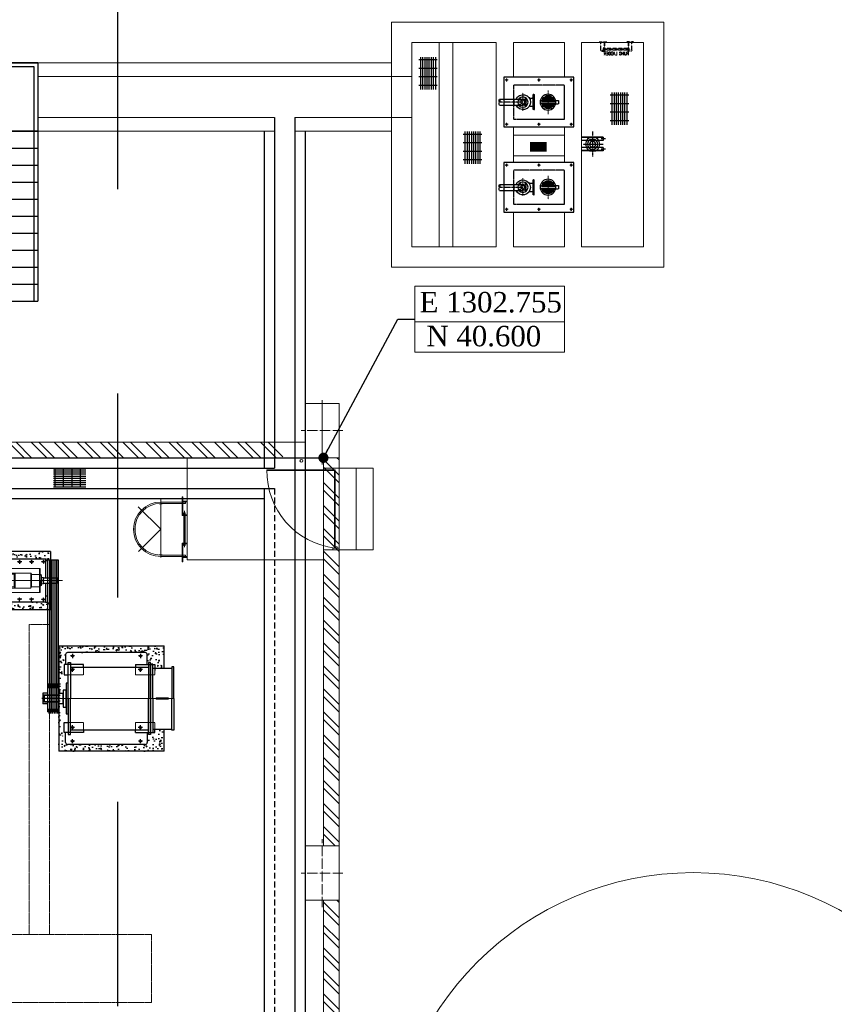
# Model space of a CAD drawing. Header units: inches. Extents: x -4968858 to -265257, y -220693 to 1871410.
# Tile 66 of 256: x -2007880 to -1995911, y 977416 to 991879. Entities that reach past the tile are written whole.
import ezdxf
from ezdxf.enums import TextEntityAlignment as Align

# ---------------------------------------------------------------- set-up
doc = ezdxf.new("R2010")
doc.units = ezdxf.units.IN
doc.header["$MEASUREMENT"] = 0
doc.header["$PDSIZE"] = 0.25
for name, pattern in [('CENTER', [2, 1.25, -0.25, 0.25, -0.25]), ('CENTER2', [1.125, 0.75, -0.125, 0.125, -0.125]), ('CL-1', [1.25, 1, -0.125, 0, -0.125]), ('CONTINOUS', [0]), ('DASHED', [0.75, 0.5, -0.25]), ('DASHED2', [0.375, 0.25, -0.125]), ('HIDDEN', [0.375, 0.25, -0.125]), ('PHANTOM', [2.5, 1.25, -0.25, 0.25, -0.25, 0.25, -0.25])]:
    doc.linetypes.add(name, pattern=pattern)
for name, color, linetype, lineweight in [('01_Dimension', 12, 'Continuous', 13), ('01_WALL', 54, 'Continuous', 15), ('13.CIVIL', 54, 'Continuous', 15), ('1_Leader', 1, 'Continuous', 13), ('23. TEXTS', 155, 'Continuous', 9), ('CABLE TRENCH', 254, 'DASHED', 0), ('CEN', 120, 'CENTER', 13), ('CENTER', 1, 'CL-1', 13), ('HIDDEN', 3, 'HIDDEN', 13), ('THIN', 3, 'Continuous', 13)]:
    doc.layers.add(name, color=color, linetype=linetype, lineweight=lineweight)
for name, color, linetype in [('08.SEAL WTR.PIPE', 33, 'Continuous'), ('1', 1, 'Continuous'), ('11.drain pipe', 11, 'Continuous'), ('2', 1, 'Continuous'), ('22', 7, 'Continuous'), ('7', 1, 'CENTER'), ('8', 1, 'Continuous'), ('bldg', 4, 'Continuous'), ('DIM', 2, 'Continuous'), ('DWG', 1, 'Continuous'), ('grid-20m', 53, 'Continuous'), ('HID', 7, 'HIDDEN'), ('MOTOR', 62, 'Continuous'), ('PUMP', 4, 'Continuous'), ('SUMP PUMP', 6, 'Continuous')]:
    doc.layers.add(name, color=color, linetype=linetype)
doc.styles.add('ROMANS', font='romans.shx', dxfattribs={"width": 0.8})
doc.styles.add('S4', font='romantic.ttf')
doc.linetypes.add('FENCELINE1', pattern='A,0.25,-0.1,[133,ltypeshp.shx,S=0.1,R=0,X=-0.1,Y=0],-0.1,1', length=1.45)
doc.dimstyles.new('gen', dxfattribs={"dimscale": 75, "dimtxt": 2.25, "dimasz": 2, "dimexe": 0.75, "dimexo": 0.75, "dimgap": 0.9, "dimtad": 1, "dimdec": 0, "dimdsep": 46, "dimtxsty": 'ROMANS', "dimcen": 0, "dimclrd": 1, "dimclre": 1, "dimclrt": 3, "dimazin": 2, "dimtfac": 0.9, "dimtdec": 0, "dimtmove": 0, "dimatfit": 3, "dimfxl": 0, "dimtolj": 1, "dimarcsym": 0})

# ---------------------------------------------------------------- blocks, each defined once
blk = doc.blocks.new('MP')
for p, q in [((-21, 193), (-28, 193)), ((-21, 193), (-28, 193)), ((-28, 79), (-28, 193)), ((-21, 193), (-12, 166)), ((-8, 166), (-12, 166)), ((1, 193), (-8, 166)), ((5, 193), (1, 193)), ((5, 193), (14, 166)), ((18, 166), (14, 166)), ((27, 193), (18, 166)), ((31, 193), (27, 193)), ((31, 193), (40, 166)), ((44, 166), (40, 166)), ((53, 193), (44, 166)), ((57, 193), (53, 193)), ((57, 193), (66, 166)), ((70, 166), (66, 166)), ((79, 193), (70, 166)), ((83, 193), (79, 193)), ((83, 193), (92, 166)), ((96, 166), (92, 166)), ((105, 193), (96, 166)), ((109, 193), (105, 193)), ((109, 193), (118, 166)), ((122, 166), (118, 166)), ((131, 193), (122, 166)), ((131, 193), (138, 193)), ((131, 193), (138, 193)), ((131, 193), (138, 193)), ((131, 193), (138, 193)), ((138, 79), (138, 193)), ((-28, -193), (-28, -79)), ((138, -79), (138, -193)), ((-21, -193), (-28, -193)), ((-21, -193), (-28, -193)), ((-21, -193), (-12, -166)), ((-8, -166), (-12, -166)), ((1, -193), (-8, -166)), ((5, -193), (1, -193)), ((5, -193), (14, -166)), ((18, -166), (14, -166)), ((27, -193), (18, -166)), ((31, -193), (27, -193)), ((31, -193), (40, -166)), ((44, -166), (40, -166)), ((53, -193), (44, -166)), ((57, -193), (53, -193)), ((57, -193), (66, -166)), ((70, -166), (66, -166)), ((79, -193), (70, -166)), ((83, -193), (79, -193)), ((83, -193), (92, -166)), ((96, -166), (92, -166)), ((105, -193), (96, -166)), ((109, -193), (105, -193)), ((109, -193), (118, -166)), ((122, -166), (118, -166)), ((131, -193), (122, -166)), ((131, -193), (138, -193)), ((131, -193), (138, -193)), ((131, -193), (138, -193)), ((131, -193), (138, -193))]:
    blk.add_line(p, q)
at = {"color": 7}
for p, q in [((-28, 79), (-97, 79)), ((-97, -79), (-97, 79)), ((138, 50), (-97, 50)), ((138, 79), (138, 79)), ((138, -79), (138, 79)), ((138, -50), (-97, -50)), ((-28, -79), (-97, -79)), ((138, -79), (138, -79))]:
    blk.add_line(p, q, dxfattribs=at)
at = {"layer": '1', "ltscale": 0.2}
for p, q in [((-10, 153), (-10, 220)), ((16, 153), (16, 220)), ((42, 153), (42, 220)), ((68, 153), (68, 220)), ((94, 153), (94, 220)), ((120, 153), (120, 220)), ((-10, -153), (-10, -220)), ((16, -153), (16, -220)), ((42, -153), (42, -220)), ((68, -153), (68, -220)), ((94, -153), (94, -220)), ((120, -153), (120, -220))]:
    blk.add_line(p, q, dxfattribs=at)
at = {"layer": '1', "ltscale": 0.6}
blk.add_line((156, 0), (-110, 0), dxfattribs=at)
blk = doc.blocks.new('1LA7500-A-TV')
for p, q in [((-1180, 873), (-1460, 873)), ((30, 887), (-1120, 887)), ((-1000, 882), (-1000, 818)), ((-925, 925), (-925, 887)), ((0, 882), (0, 818)), ((-1032, 850), (-968, 850)), ((-32, 850), (32, 850)), ((-1407, 435), (-1233, 435)), ((-1407, 415), (-1407, 435)), ((-1233, 415), (-1233, 435)), ((410, 475), (200, 475)), ((410, 475), (410, 375)), ((-1233, 415), (-1407, 415)), ((410, 375), (200, 375)), ((-1032, 0), (-968, 0)), ((-1000, 32), (-1000, -32)), ((-32, 0), (32, 0)), ((0, 32), (0, -32)), ((-1180, -23), (-1460, -23)), ((30, -38), (-1120, -38)), ((-925, -75), (-925, -38))]:
    blk.add_line(p, q)
for points in [[(-1490, 425), (-1490, 890), (-1460, 890), (-1460, 425)], [(-925, 925), (-1210, 925), (-1210, 873)], [(-1180, 425), (-1180, 928), (-1150, 928), (-1150, 425)], [(-1150, 425), (-1150, 952), (-1120, 952), (-1120, 425)], [(-165, 887), (-165, 925), (120, 925), (120, 775), (60, 775)], [(60, 425), (60, 952), (30, 952), (30, 425)], [(-1490, 425), (-1490, -40), (-1460, -40), (-1460, 425)], [(-1180, 425), (-1180, -78), (-1150, -78), (-1150, 425)], [(-1150, 425), (-1150, -102), (-1120, -102), (-1120, 425)], [(60, 425), (60, -102), (30, -102), (30, 425)], [(-925, -75), (-1210, -75), (-1210, 13)], [(-165, -38), (-165, -75), (120, -75), (120, 75), (60, 75)]]:
    blk.add_lwpolyline(points)
for points in [[(90, 650), (60, 650), (60, 200), (90, 200)], [(135, 550), (90, 550), (90, 300), (135, 300)], [(200, 500), (135, 500), (135, 350), (200, 350)]]:
    blk.add_lwpolyline(points, close=True)
at = {"layer": 'CEN', "color": 1}
blk.add_line((410, 425), (-1490, 425), dxfattribs=at)
at = {"layer": 'HIDDEN', "ltscale": 5}
for points in [[(-1210, 873), (-1210, 775), (-925, 775), (-925, 887)], [(60, 775), (-165, 775), (-165, 887)], [(-1210, 13), (-1210, 75), (-925, 75), (-925, -38)], [(60, 75), (-165, 75), (-165, -38)]]:
    blk.add_lwpolyline(points, dxfattribs=at)
for centre in [(-1000, 850), (0, 850), (-1000, 0), (0, 0)]:
    blk.add_circle(centre, 17.5, dxfattribs=at)
blk = doc.blocks.new('MOTOR')
for p, q in [((-1200, 500), (-1200, 645)), ((-1170, 675), (-30, 675)), ((0, 645), (0, 500)), ((-1200, -500), (-1200, -645)), ((0, -645), (0, -500)), ((-1170, -675), (-30, -675))]:
    blk.add_line(p, q)
for centre in [(-1100, 625), (-100, 625), (-1100, -625), (-100, -625)]:
    blk.add_circle(centre, 14)
for centre, start, end in [((-1170, 645), 90, 180), ((-30, 645), 0, 90), ((-1170, -645), 180, 270), ((-30, -645), 270, 0)]:
    blk.add_arc(centre, 30, start, end)
at = {"layer": '1'}
for p, q in [((-1130, 625), (-1070, 625)), ((-1100, 655), (-1100, 595)), ((-130, 625), (-70, 625)), ((-100, 655), (-100, 595)), ((-1130, -625), (-1070, -625)), ((-1100, -655), (-1100, -595)), ((-130, -625), (-70, -625)), ((-100, -655), (-100, -595))]:
    blk.add_line(p, q, dxfattribs=at)
blk.add_blockref('1LA7500-A-TV', (-100, -425))
blk = doc.blocks.new('EFGF')
for p, q in [((31441, 7389), (31441, 7395)), ((31465, 7389), (31441, 7389)), ((31776, 7389), (31800, 7389)), ((31800, 7389), (31800, 7395)), ((31443, 7306), (31443, 7312)), ((31443, 7306), (31443, 7312)), ((31465, 7306), (31443, 7306)), ((31777, 7305), (31801, 7305)), ((31801, 7305), (31801, 7312)), ((31441, 7211), (31441, 7217)), ((31465, 7211), (31441, 7211)), ((31777, 7211), (31799, 7211)), ((31799, 7211), (31799, 7218)), ((31465, 7029), (31441, 7029)), ((31441, 7029), (31441, 7023)), ((31777, 7029), (31799, 7029)), ((31799, 7029), (31799, 7022)), ((31465, 6934), (31443, 6934)), ((31443, 6934), (31443, 6927)), ((31443, 6934), (31443, 6927)), ((31776, 6851), (31800, 6851)), ((31777, 6934), (31801, 6934)), ((31800, 6851), (31800, 6845)), ((31801, 6934), (31801, 6928))]:
    blk.add_line(p, q)
at = {"layer": 'PUMP'}
for centre, radius, start, end in [((31621, 7025), 411, 64.2785, 115.9635), ((31621, 7019), 411, 64.2082, 115.9668), ((31621, 7026), 395, 66.6995, 113.3417), ((31621, 6847), 411, 64.3922, 115.9808), ((31621, 6841), 411, 64.3922, 115.9808), ((31621, 6942), 411, 64.1002, 115.7255), ((31621, 6935), 411, 64.1002, 115.7255), ((31620, 6943), 395, 66.5791, 113.2213), ((31621, 6848), 395, 66.6995, 113.3417), ((31621, 7399), 411, 244.0192, 295.6078), ((31621, 7393), 411, 244.0192, 295.6078), ((31621, 7392), 395, 246.6583, 293.3005), ((31621, 7220), 411, 244.0332, 295.7918), ((31621, 7214), 411, 244.0365, 295.7215), ((31621, 7304), 411, 244.2745, 295.8998), ((31621, 7298), 411, 244.2745, 295.8998), ((31620, 7297), 395, 246.7787, 293.4209), ((31621, 7213), 395, 246.6583, 293.3005)]:
    blk.add_arc(centre, radius, start, end, dxfattribs=at)
blk = doc.blocks.new('150 510-TV-BT-LH')
for p, q in [((32447, 1401), (32435, 1368)), ((32529, 1401), (32541, 1368)), ((32256, 1161), (32302, 1161)), ((32644, 1215), (32668, 1215)), ((32668, 1215), (32668, 1221)), ((33403, 1221), (32803, 1221)), ((32803, 591), (32803, 1221)), ((32803, 1111), (32791, 1111)), ((33570, 946), (33570, 906)), ((33574, 942), (33570, 946)), ((33570, 866), (33570, 906)), ((33574, 869), (33570, 866)), ((33574, 942), (33574, 906)), ((33574, 869), (33574, 906)), ((33367, 858), (33369, 858)), ((32256, 650), (32302, 650)), ((33403, 591), (32803, 591)), ((32283, 486), (32283, 516)), ((32689, 520), (32488, 520))]:
    blk.add_line(p, q)
at = {"color": 0}
for p, q in [((32529, 1401), (32447, 1401)), ((32290, 650), (32290, 1161)), ((33403, 946), (33403, 1221)), ((33403, 591), (33403, 866)), ((32716, 685), (32689, 685))]:
    blk.add_line(p, q, dxfattribs=at)
at = {"color": 1, "linetype": 'CENTER', "lineweight": 9}
for p, q in [((32488, 1440), (32488, 452)), ((32255, 906), (33647, 906))]:
    blk.add_line(p, q, dxfattribs=at)
at = {"linetype": 'HIDDEN'}
for p, q in [((32803, 1087), (32716, 1087)), ((32803, 724), (32716, 724))]:
    blk.add_line(p, q, dxfattribs=at)
for centre, radius, start, end in [((32488, 1172), 202, 23.1061, 156.8939), ((32488, 1157), 179, 29.8152, 150.1848)]:
    blk.add_arc(centre, radius, start, end)
at = {"layer": '1', "linetype": 'CENTER2', "ltscale": 0.5}
for p, q in [((32872, 1181), (32804, 1181)), ((32838, 1210), (32838, 1151)), ((33049, 1181), (32981, 1181)), ((33015, 1210), (33015, 1151)), ((33226, 1181), (33158, 1181)), ((33192, 1210), (33192, 1151)), ((33403, 1183), (33335, 1183)), ((33369, 1212), (33369, 1153)), ((32872, 631), (32804, 631)), ((32838, 601), (32838, 660)), ((33049, 631), (32981, 631)), ((33015, 601), (33015, 660)), ((33226, 631), (33158, 631)), ((33192, 601), (33192, 660)), ((33403, 629), (33335, 629)), ((33369, 599), (33369, 658))]:
    blk.add_line(p, q, dxfattribs=at)
at = {"layer": '2', "lineweight": 13}
for p, q in [((32853, 1083), (32853, 906)), ((33321, 1083), (32853, 1083)), ((32865, 1083), (32865, 907)), ((32875, 1016), (33182, 1016)), ((32940, 998), (32950, 1016)), ((32950, 1016), (32950, 907)), ((33182, 1016), (33182, 907)), ((33182, 1016), (33192, 998)), ((33311, 1082), (33311, 906)), ((33321, 1082), (33321, 906)), ((32835, 1003), (32825, 1003)), ((32825, 1003), (32825, 906)), ((32825, 1003), (32835, 1003)), ((32825, 808), (32825, 906)), ((32835, 1003), (32835, 906)), ((32853, 979), (32835, 979)), ((32835, 808), (32835, 906)), ((32853, 729), (32853, 906)), ((32865, 998), (32940, 998)), ((32865, 729), (32865, 906)), ((32940, 998), (32940, 907)), ((32940, 815), (32940, 906)), ((32950, 796), (32950, 906)), ((33182, 796), (33182, 906)), ((33192, 998), (33192, 907)), ((33192, 997), (33311, 997)), ((33192, 815), (33192, 906)), ((33311, 729), (33311, 906)), ((33321, 729), (33321, 906)), ((33337, 981), (33337, 909)), ((33337, 951), (33367, 951)), ((33367, 951), (33367, 858)), ((32825, 808), (32835, 808)), ((32835, 808), (32825, 808)), ((32853, 833), (32835, 833)), ((33321, 729), (32853, 729)), ((32865, 815), (32940, 815)), ((32875, 796), (33182, 796)), ((32940, 815), (32950, 796)), ((33182, 796), (33192, 815)), ((33192, 815), (33311, 815)), ((33337, 835), (33321, 826)), ((33337, 858), (33367, 858))]:
    blk.add_line(p, q, dxfattribs=at)
at = {"layer": '2'}
for p, q in [((33337, 981), (33321, 994)), ((33337, 835), (33337, 908))]:
    blk.add_line(p, q, dxfattribs=at)
for centre in [(32838, 1181), (33015, 1181), (33192, 1181), (33369, 1183)]:
    blk.add_circle(centre, 14, dxfattribs=at)
at = {"layer": '2', "lineweight": 13}
for centre in [(32838, 631), (33015, 631), (33192, 631), (33369, 629)]:
    blk.add_circle(centre, 14, dxfattribs=at)
at = {"layer": '2', "color": 6, "linetype": 'HIDDEN'}
for p in [(33359, 907), (33359, 907), (33359, 906), (33359, 906), (33375, 907), (33375, 906)]:
    blk.add_point(p, dxfattribs=at)
at = {"layer": 'CENTER', "linetype": 'CENTER2', "lineweight": 9}
blk.add_line((32488, 452), (32488, 1436), dxfattribs=at)
at = {"layer": 'DIM'}
for p, q in [((32734, 840), (32724, 840)), ((32729, 845), (32729, 835))]:
    blk.add_line(p, q, dxfattribs=at)
blk.add_lwpolyline([(32724, 840), (32729, 845), (32734, 840), (32729, 835)], close=True, dxfattribs=at)
at = {"layer": 'MOTOR'}
for p, q in [((33367, 946), (33570, 946)), ((33367, 866), (33570, 866))]:
    blk.add_line(p, q, dxfattribs=at)
at = {"layer": 'PUMP'}
for p, q in [((32256, 1161), (32256, 650)), ((32302, 1252), (32302, 535)), ((32333, 1246), (32333, 535)), ((32643, 1246), (32643, 535)), ((32689, 1252), (32674, 1252)), ((32674, 1252), (32674, 535)), ((32689, 641), (32689, 1252)), ((32689, 1165), (32716, 1165)), ((32716, 685), (32716, 1165)), ((32256, 1119), (32302, 1119)), ((32268, 1119), (32268, 772)), ((32689, 1114), (32674, 1114)), ((32742, 1087), (32742, 963)), ((32791, 697), (32791, 1111)), ((32409, 998), (32333, 998)), ((32409, 998), (32333, 998)), ((32333, 973), (32643, 973)), ((32333, 973), (32643, 973)), ((32643, 953), (32333, 953)), ((32643, 939), (32333, 939)), ((32333, 914), (32643, 914)), ((32333, 914), (32643, 914)), ((32403, 894), (32333, 894)), ((32409, 894), (32333, 894)), ((32409, 973), (32409, 998)), ((32409, 973), (32409, 998)), ((32409, 894), (32409, 914)), ((32409, 894), (32409, 914)), ((32567, 973), (32567, 998)), ((32643, 998), (32567, 998)), ((32643, 998), (32567, 998)), ((32567, 973), (32567, 998)), ((32567, 894), (32567, 914)), ((32567, 894), (32567, 914)), ((32643, 894), (32567, 894)), ((32643, 894), (32567, 894)), ((32716, 986), (32742, 986)), ((32716, 906), (32742, 906)), ((32742, 833), (32742, 946)), ((33367, 858), (33367, 951)), ((32256, 772), (32302, 772)), ((32689, 779), (32674, 779)), ((32742, 858), (32716, 832)), ((32689, 641), (32674, 641)), ((32803, 697), (32791, 697)), ((32283, 486), (32693, 486)), ((32287, 520), (32488, 520)), ((32693, 486), (32693, 516))]:
    blk.add_line(p, q, dxfattribs=at)
for centre, radius, start, end in [((32287, 516), 3.9, 90, 180), ((32287, 535), 15, 270, 0), ((32318, 535), 15, 270, 0), ((32658, 535), 15, 180, 270), ((32689, 535), 15, 180, 270), ((32689, 516), 3.9, 0, 90)]:
    blk.add_arc(centre, radius, start, end, dxfattribs=at)
at = {"extrusion": (0, 0, -1), "xscale": -1, "zscale": -1, "rotation": 180}
blk.add_blockref('EFGF', (-64109, 8066), dxfattribs=at)
blk = doc.blocks.new('Kothagudem_2nd Stage Slurry Pump')
h = blk.add_hatch()
h.set_pattern_fill('AR-CONC', color=256, angle=90, style=0)
h.set_pattern_definition([(220, (1e-10, -187.7), (15.939, -182.185), [19.05, -209.55]), (275, (1e-10, -187.7), (-191.057, 35.243), [15.24, -167.64]), (169.549, (1.33, -202.88), (-175.117, -146.9425), [16.19, -178.09]), (223.816, (-50.8, -187.7), (42.042, -271.079), [28.575, -314.325]), (173.364, (-47.3, -210.3), (-247.426, -237.404), [24.285, -267.135]), (278.816, (-50.8, -187.7), (-247.425, -237.405), [22.86, -251.46]), (249, (-38.1, -213.1), (102.2655, -151.615), [19.05, -209.55]), (304, (-38.1, -213.1), (-184.188, -61.802), [15.24, -167.64]), (198.5486, (-29.58, -225.73), (-81.923, -213.4165), [16.19, -178.09]), (232.5, (1e-10, -187.7), (-84.555, -3.0886), [0, -165.608, 0, -170.18, 0, -168.275]), (262.5, (1e-10, -187.7), (-100.1806, -66.8197), [0, -97.028, 0, -161.798, 0, -64.135]), (302.5, (1e-10, -131.06), (5.7287, -135.5906), [0, -63.5, 0, -198.12, 0, -262.89]), (312.5, (1e-10, -105.66), (-25.4265, -148.129), [0, -82.55, 0, -131.572, 0, -186.69])])
edge = h.paths.add_edge_path()
edge.add_line((-2933, -1780), (-2933, -1004))
edge.add_line((-2933, -1004), (-2928, -1004))
edge.add_line((-2928, -1004), (-2928, -1004))
edge.add_line((-2928, -1004), (-2898, -1004))
edge.add_arc((-2898, -1000), 3.9, 270, 360)
edge.add_arc((-2878, -1105), 106, 86.842, 98.8476, ccw=False)
edge.add_line((-2872, -999), (-2805, -999))
edge.add_line((-2805, -999), (-2773, -1000))
edge.add_line((-2773, -1000), (-2729, -1000))
edge.add_line((-2729, -1000), (-2729, -1027))
edge.add_line((-2729, -1027), (-2690, -1027))
edge.add_line((-2690, -1027), (-2690, -1102))
edge.add_line((-2690, -1102), (-2717, -1102))
edge.add_line((-2717, -1102), (-2717, -1114))
edge.add_line((-2717, -1114), (-2823, -1114))
edge.add_line((-2823, -1114), (-2823, -1714))
edge.add_line((-2823, -1714), (-2733, -1714))
edge.add_line((-2733, -1714), (-2733, -1738))
edge.add_line((-2733, -1738), (-2812, -1738))
edge.add_line((-2812, -1738), (-2812, -1745))
edge.add_line((-2812, -1745), (-2785, -1754))
edge.add_line((-2785, -1754), (-2785, -1757))
edge.add_line((-2785, -1757), (-2812, -1767))
edge.add_line((-2812, -1767), (-2812, -1771))
edge.add_line((-2812, -1771), (-2786, -1780))
edge.add_line((-2786, -1780), (-2933, -1780))
h.paths.add_polyline_path([(-2230, -1780), (-2204, -1771), (-2204, -1767), (-2231, -1757), (-2231, -1754), (-2204, -1745), (-2204, -1738), (-2293, -1738), (-2293, -1714), (-2193, -1714), (-2193, -1114), (-2303, -1114), (-2303, -1102), (-2326, -1102), (-2326, -1027), (-2248, -1027), (-2248, -1000), (-2162, -1000), (-2083, -999), (-2083, -1780)])
h = blk.add_hatch()
h.set_pattern_fill('AR-CONC', color=256, scale=25, angle=90, style=0)
h.set_pattern_definition([(140, (1503.91, -49041.3), (15.68803, 179.31505), [18.75, -206.25]), (85, (1503.91, -49041.3), (-188.048, -34.6878), [15, -165]), (190.4514, (1505.22, -49026.36), (-172.3599, 144.62735), [15.93505, -175.2855]), (136.1842, (1453.9, -49041.3), (41.3798, 266.8103), [28.125, -309.375]), (186.6356, (1457.36, -49019.07), (-243.5295, 233.6657), [23.9026, -262.9282]), (81.1842, (1453.9, -49041.3), (-243.5297, 233.6655), [22.5, -247.5]), (111, (1466.41, -49016.3), (100.6547, 149.22676), [18.75, -206.25]), (56, (1466.41, -49016.3), (-181.2875, 60.8288), [15, -165]), (161.4514, (1474.8, -49003.87), (-80.6326, 210.05566), [15.93505, -175.2855]), (127.5, (1503.91, -49041.306), (-83.22346, 3.03996), [0, -163, 0, -167.5, 0, -165.625]), (97.5, (1503.91, -49041.306), (-98.60293, 65.76738), [0, -95.5, 0, -159.25, 0, -63.125]), (57.5, (1503.91, -49097.056), (5.63872, 133.45561), [0, -62.5, 0, -195, 0, -258.75]), (47.5, (1503.91, -49122.06), (-25.02625, 145.79654), [0, -81.25, 0, -129.5, 0, -183.75])])
h.paths.add_polyline_path([(-4866, -3118, -1), (-4866, -3090, -1)], flags=0)
h.paths.add_polyline_path([(-4666, -3090, -1), (-4666, -3118, -1)], flags=0)
h.paths.add_polyline_path([(-4241, -3190, -1), (-4241, -3218, -1)], flags=0)
h.paths.add_polyline_path([(-3816, -3090, -1), (-3816, -3118, -1)], flags=0)
h.paths.add_polyline_path([(-4866, -2118, -1), (-4866, -2090, -1)], flags=0)
h.paths.add_polyline_path([(-4666, -2118, -1), (-4666, -2090, -1)], flags=0)
h.paths.add_polyline_path([(-3616, -3090, -1), (-3616, -3118, -1)], flags=0)
h.paths.add_polyline_path([(-4241, -2018, -1), (-4241, -1990, -1)], flags=0)
h.paths.add_polyline_path([(-3816, -2118, -1), (-3816, -2090, -1)], flags=0)
h.paths.add_polyline_path([(-3616, -2090, -1), (-3616, -2118, -1)], flags=0)
h.paths.add_polyline_path([(-4231, -3337), (-4251, -3337), (-4251, -3454), (-4231, -3454)])
h.paths.add_polyline_path([(-4591, -3284), (-3891, -3284), (-3891, -3314), (-3793, -3314), (-3793, -3454), (-3466, -3454), (-3466, -1904), (-5016, -1904), (-5016, -3454), (-4689, -3454), (-4689, -3314), (-4591, -3314)])
h.paths.add_polyline_path([(-4231, -3337), (-4251, -3337), (-4251, -3347), (-4231, -3347)])
edge = h.paths.add_edge_path()
edge.add_line((-4591, -3284), (-3891, -3284))
edge.add_line((-3891, -3284), (-3891, -3314))
edge.add_line((-3891, -3314), (-3793, -3314))
edge.add_line((-3793, -3314), (-3793, -3347))
edge.add_line((-3793, -3347), (-3715, -3347))
edge.add_arc((-3715, -3317), 30, 270, 360)
edge.add_line((-3685, -3317), (-3685, -3204))
edge.add_line((-3685, -3204), (-3596, -3204))
edge.add_arc((-3596, -3174), 30, 270, 360)
edge.add_line((-3566, -3174), (-3566, -2034))
edge.add_arc((-3596, -2034), 30, 0, 90)
edge.add_line((-3596, -2004), (-3685, -2004))
edge.add_line((-3685, -2004), (-3685, -1983))
edge.add_arc((-3715, -1983), 30, 360, 450)
edge.add_line((-3715, -1953), (-4116, -1953))
edge.add_line((-4116, -1953), (-4116, -1925))
edge.add_line((-4116, -1925), (-4366, -1925))
edge.add_line((-4366, -1925), (-4366, -1953))
edge.add_line((-4366, -1953), (-4767, -1953))
edge.add_arc((-4767, -1983), 30, 90, 180)
edge.add_line((-4797, -1983), (-4797, -2004))
edge.add_line((-4797, -2004), (-4886, -2004))
edge.add_arc((-4886, -2034), 30, 90, 180)
edge.add_line((-4916, -2034), (-4916, -3174))
edge.add_arc((-4886, -3174), 30, 180, 270)
edge.add_line((-4886, -3204), (-4797, -3204))
edge.add_line((-4797, -3204), (-4797, -3317))
edge.add_arc((-4767, -3317), 30, 180, 270)
edge.add_line((-4767, -3347), (-4689, -3347))
edge.add_line((-4689, -3347), (-4689, -3314))
edge.add_line((-4689, -3314), (-4591, -3314))
edge.add_line((-4591, -3314), (-4591, -3284))
for p, q in [((-2266, -267), (-2749, -267)), ((-2749, -267), (-2749, -297)), ((-2266, -297), (-2266, -267)), ((-2749, -297), (-2266, -297)), ((-2676, -297), (-2619, -533)), ((-2338, -533), (-2338, -297)), ((-3198, -557), (-3228, -557)), ((-3228, -557), (-3228, -1040)), ((-3198, -1040), (-3198, -557)), ((-3198, -647), (-2962, -703)), ((-3198, -951), (-2962, -894)), ((-2933, -1004), (-2933, -1780)), ((-2894, -999), (-2773, -999)), ((-2162, -999), (-2083, -999)), ((-2083, -1780), (-2083, -999)), ((-3228, -1040), (-3198, -1040)), ((-2933, -1780), (-2786, -1780)), ((-2083, -1780), (-2230, -1780)), ((-3466, -1904), (-5016, -1904)), ((-5016, -3454), (-5016, -1904)), ((-3466, -1904), (-3466, -3454)), ((-5016, -3454), (-4689, -3454)), ((-3793, -3454), (-3466, -3454))]:
    blk.add_line(p, q)
for points in [[(-2677, -533), (-2292, -533), (-2292, -567), (-2677, -567)], [(-2962, -1004), (-2962, -594), (-2928, -594), (-2928, -1004)], [(-2204, -1745), (-2204, -1767), (-4434, -1767), (-4434, -1745)], [(-2204, -1771), (-2204, -1793), (-4434, -1793), (-4434, -1771)], [(-2204, -1797), (-2204, -1819), (-4434, -1819), (-4434, -1797)], [(-2204, -1823), (-2204, -1845), (-4434, -1845), (-4434, -1823)], [(-2204, -1849), (-2204, -1871), (-4434, -1871), (-4434, -1849)], [(-2204, -1875), (-2204, -1897), (-4434, -1897), (-4434, -1875)]]:
    blk.add_lwpolyline(points, close=True)
at = {"layer": '1', "ltscale": 0.5}
for p, q in [((-2508, -567), (-2508, -218)), ((-2962, -799), (-3350, -799))]:
    blk.add_line(p, q, dxfattribs=at)
at = {"layer": '2'}
for p, q in [((-2933, -999), (-2933, -1004)), ((-2933, -999), (-2894, -999)), ((-2773, -999), (-2162, -999)), ((-2230, -1780), (-2786, -1780))]:
    blk.add_line(p, q, dxfattribs=at)
for name, p, rotation in [('150 510-TV-BT-LH', (-3414, 31689), 270), ('MOTOR', (-4241, -2004), 90)]:
    blk.add_blockref(name, p, dxfattribs=dict(rotation=rotation))
at = {"color": 7, "xscale": -1, "rotation": 90}
blk.add_blockref('MP', (-4241, -1766), dxfattribs=at)
blk = doc.blocks.new('A$C6BFC7945')
at = {"layer": 'bldg', "color": 6, "linetype": 'Continuous'}
for p, q in [((598, 450), (768, 450)), ((612, 468), (755, 468)), ((634, 486), (732, 486)), ((586, 414), (781, 414)), ((586, 388), (781, 388)), ((590, 432), (776, 432)), ((590, 370), (776, 370)), ((598, 352), (768, 352)), ((612, 334), (755, 334)), ((634, 316), (732, 316)), ((797, 425), (833, 425)), ((797, 377), (833, 377)), ((838, 382), (838, 421))]:
    blk.add_line(p, q, dxfattribs=at)
at = {"layer": 'bldg', "linetype": 'Continuous'}
for centre in [(73, 726), (548, 726), (1023, 726), (73, 76), (548, 76), (1023, 76)]:
    blk.add_circle(centre, 11, dxfattribs=at)
at = {"layer": 'bldg', "color": 6, "linetype": 'Continuous'}
blk.add_circle((683, 401), 116, dxfattribs=at)
for centre, radius, start, end in [((683, 401), 98.1, 136.9553, 150.0607), ((683, 401), 98.1, 60.0034, 119.9966), ((683, 401), 98.1, 29.9393, 43.0447), ((683, 401), 98.1, 161.6032, 172.4085), ((683, 401), 98.1, 187.5915, 198.3968), ((683, 401), 98.1, 209.9393, 223.0447), ((683, 401), 98.1, 240.0034, 299.9966), ((683, 401), 98.1, 316.9553, 330.0607), ((683, 401), 98.1, 7.5915, 18.3968), ((683, 401), 98.1, 341.6032, 352.4085), ((833, 421), 4.5, 0, 90), ((833, 382), 4.5, 270, 0)]:
    blk.add_arc(centre, radius, start, end, dxfattribs=at)
at = {"layer": 'CEN', "ltscale": 0.5}
for p, q in [((95, 726), (51, 726)), ((73, 748), (73, 704)), ((570, 726), (526, 726)), ((548, 748), (548, 704)), ((1045, 726), (1001, 726)), ((1023, 748), (1023, 704)), ((313, 529), (313, 267)), ((683, 578), (683, 232)), ((95, 76), (51, 76)), ((73, 98), (73, 54)), ((570, 76), (526, 76)), ((548, 98), (548, 54)), ((1045, 76), (1001, 76)), ((1023, 98), (1023, 54))]:
    blk.add_line(p, q, dxfattribs=at)
for start, end in [(119.5333, 151.641), (29.5333, 61.641), (209.5333, 241.641), (299.5333, 331.641)]:
    blk.add_arc((313, 401), 60.5, start, end, dxfattribs=at)
at = {"layer": 'SUMP PUMP'}
for p, q in [((281, 434), (261, 453)), ((346, 434), (365, 453)), ((281, 369), (261, 349)), ((346, 369), (365, 349))]:
    blk.add_line(p, q, dxfattribs=at)
blk.add_lwpolyline([(33, 766), (1063, 766), (1063, 36), (33, 36)], close=True, dxfattribs=at)
at = {"layer": 'SUMP PUMP', "linetype": 'HIDDEN', "ltscale": 0.4}
blk.add_lwpolyline([(173, 651), (923, 651), (923, 151), (173, 151)], close=True, dxfattribs=at)
at = {"layer": 'SUMP PUMP'}
for centre, radius in [((313, 401), 76), ((271, 444), 9.5), ((356, 444), 9.5), ((271, 359), 9.5), ((313, 401), 30), ((356, 359), 9.5)]:
    blk.add_circle(centre, radius, dxfattribs=at)
blk = doc.blocks.new('A$C04F839D0')
at = {"layer": '8'}
h = blk.add_hatch(dxfattribs=at)
h.set_pattern_fill('GRATE', color=256, scale=1000, angle=-180, style=0)
h.set_pattern_definition([(270, (-16701.195, 105787.525), (31.25, -3e-14), []), (360, (-16701.2, 105787.52), (1e-13, 125), [])])
h.paths.add_polyline_path([(4200, 2611), (4200, 3086), (3928, 3086), (3928, 2611)])
h = blk.add_hatch(dxfattribs=at)
h.set_pattern_fill('GRATE', color=256, scale=1000, angle=-180, style=0)
h.set_pattern_definition([(270, (-19513.76, 105268.4), (31.25, -3e-14), []), (360, (-19513.76, 105268.4), (1e-13, 125), [])])
h.paths.add_polyline_path([(1388, 2092), (1388, 2567), (1115, 2567), (1115, 2092)])
h = blk.add_hatch(dxfattribs=at)
h.set_pattern_fill('GRATE', color=256, scale=1000, angle=-180, style=0)
h.set_pattern_definition([(270, (-17355.507, 104694.377), (31.25, -3e-14), []), (360, (-17355.51, 104694.38), (1e-13, 125), [])])
h.paths.add_polyline_path([(3546, 1518), (3546, 1993), (3274, 1993), (3274, 1518)])
h = blk.add_hatch(dxfattribs=at)
h.set_pattern_fill('GRATE', color=256, scale=500, angle=-270, style=0)
h.set_pattern_definition([(180, (53913.503, 12148.413), (-2e-14, -15.625), []), (270, (53913.503, 12148.41), (62.5, -7e-14), [])])
h.paths.add_polyline_path([(2325, 1698), (2563, 1698), (2563, 1834), (2325, 1834)])
at = {"layer": '1'}
for p, q in [((2501, 2315, -161), (2501, 2535, -161)), ((2508, 2535, -161), (2501, 2535, -161)), ((2508, 2315, -161), (2508, 2535, -161)), ((2510, 2315, -161), (2510, 2535, -161)), ((2510, 2535, -161), (2517, 2535, -161)), ((2517, 2315, -161), (2517, 2535, -161)), ((2566, 2485, -161), (2531, 2485, -161)), ((2508, 2315, -161), (2501, 2315, -161)), ((2510, 2315, -161), (2517, 2315, -161)), ((2566, 2365, -161), (2531, 2365, -161)), ((2504, 1062, -161), (2504, 1282, -161)), ((2511, 1282, -161), (2504, 1282, -161)), ((2511, 1062, -161), (2511, 1282, -161)), ((2513, 1062, -161), (2513, 1282, -161)), ((2513, 1282, -161), (2520, 1282, -161)), ((2520, 1062, -161), (2520, 1282, -161)), ((2569, 1232, -161), (2534, 1232, -161)), ((2511, 1062, -161), (2504, 1062, -161)), ((2513, 1062, -161), (2520, 1062, -161)), ((2569, 1112, -161), (2534, 1112, -161))]:
    blk.add_line(p, q, dxfattribs=at)
for centre, radius, start, end in [((2531, 2498, -161), 13.3, 180, 270), ((2667, 2425, -161), 110, 23.8836, 336.1163), ((2566, 2506, -161), 20.6, 270, 306.2639), ((2531, 2352, -161), 13.3, 90, 180), ((2566, 2344, -161), 20.6, 53.7361, 90), ((2534, 1245, -161), 13.3, 180, 270), ((2670, 1172, -161), 110, 23.8836, 336.1163), ((2569, 1253, -161), 20.6, 270, 306.2639), ((2534, 1099, -161), 13.3, 90, 180), ((2569, 1091, -161), 20.6, 53.7361, 90)]:
    blk.add_arc(centre, radius, start, end, dxfattribs=at)
at = {"layer": '11.drain pipe', "linetype": 'Continuous'}
for p, q in [((3014, 2469, -161), (2667, 2469, -161)), ((2802, 2469, -161), (2802, 2381, -161)), ((3014, 2381, -161), (2667, 2381, -161)), ((3014, 1216, -161), (2667, 1216, -161)), ((2802, 1216, -161), (2802, 1128, -161)), ((2805, 1216, -161), (2805, 1128, -161)), ((3014, 1128, -161), (2667, 1128, -161))]:
    blk.add_line(p, q, dxfattribs=at)
for centre, start, end in [((2667, 2425, -161), 89.9544, 270), ((3053, 2447, -161), 150.0151, 209.9849), ((2976, 2447, -161), 330.0151, 29.9849), ((2976, 2403, -161), 330.0151, 29.9849), ((2670, 1172, -161), 89.9544, 270), ((3053, 1194, -161), 150.0151, 209.9849), ((2976, 1194, -161), 330.0151, 29.9849), ((2976, 1150, -161), 330.0151, 29.9849)]:
    blk.add_arc(centre, 44.4, start, end, dxfattribs=at)
at = {"layer": '13.CIVIL'}
for p, q in [((600, 3600), (4600, 3600)), ((600, 3600), (600, 0)), ((4600, 3600), (4600, 0)), ((900, 3300), (1810, 3300)), ((900, 3300), (900, 300)), ((900, 300), (900, 3300)), ((1810, 300, -161), (1810, 3300, -161)), ((2060, 3300), (2810, 3300)), ((2060, 2790, -161), (2060, 3300, -161)), ((2810, 3300, -161), (2810, 2790, -161)), ((3060, 3300), (4300, 3300)), ((3060, 3300, -161), (3060, 300, -161)), ((3700, 300), (3700, 3300)), ((3700, 300), (3700, 3300)), ((3900, 300), (3900, 3300)), ((4300, 3300), (4300, 300)), ((2060, 1540, -161), (2060, 2060, -161)), ((2810, 2060, -161), (2810, 1540, -161)), ((2810, 1938, -161), (2060, 1938, -161)), ((2810, 1638, -161), (2060, 1638, -161)), ((2060, 300, -161), (2060, 810, -161)), ((2810, 810, -161), (2810, 300, -161)), ((1810, 300), (900, 300)), ((2810, 300), (2060, 300)), ((4300, 300), (3060, 300)), ((4600, 0), (600, 0))]:
    blk.add_line(p, q, dxfattribs=at)
at = {"layer": '22', "color": 1, "linetype": 'CENTER', "ltscale": 0.6}
for p, q in [((1645, 1993, -161), (1645, 1627, -161)), ((1784, 1809, -161), (1489, 1809, -161))]:
    blk.add_line(p, q, dxfattribs=at)
at = {"layer": '7'}
for p, q in [((2495, 2511, -161), (2524, 2511, -161)), ((2495, 2339, -161), (2524, 2339, -161)), ((1454, 1885, -161), (1521, 1885, -161)), ((1454, 1735, -161), (1521, 1735, -161)), ((2498, 1258, -161), (2527, 1258, -161)), ((2498, 1086, -161), (2527, 1086, -161))]:
    blk.add_line(p, q, dxfattribs=at)
at = {"layer": '7', "ltscale": 0.6}
for p, q in [((2667, 2425, -161), (3014, 2425, -163)), ((2667, 1172, -161), (3014, 1172, -163))]:
    blk.add_line(p, q, dxfattribs=at)
at = {"layer": 'DWG'}
for p, q in [((1489, 1910, -161), (1810, 1910, -161)), ((1489, 1910, -161), (1489, 1860, -161)), ((1489, 1860, -161), (1810, 1860, -161)), ((1489, 1760, -161), (1810, 1760, -161)), ((1489, 1760, -161), (1489, 1710, -161)), ((1489, 1710, -161), (1810, 1710, -161)), ((1489, 1710, -161), (1810, 1710, -161))]:
    blk.add_line(p, q, dxfattribs=at)
at = {"layer": 'DWG', "linetype": 'DASHED'}
for p, q in [((1489, 1904, -161), (1810, 1904, -161)), ((1489, 1716, -161), (1810, 1716, -161))]:
    blk.add_line(p, q, dxfattribs=at)
at = {"layer": 'DWG'}
for radius in [105, 76, 44.3]:
    blk.add_circle((1645, 1807, -161), radius, dxfattribs=at)
at = {"layer": 'HID'}
for p, q in [((1045, 3310, -241), (1142, 3310, -241)), ((1045, 3300, -241), (1045, 3310, -241)), ((1069, 3175, -241), (1069, 3300, -241)), ((1090, 3200, -241), (1502, 3200, -241)), ((1108, 3190, -241), (1108, 3210, -241)), ((1108, 3190, -241), (1113, 3190, -241)), ((1113, 3190, -241), (1108, 3190, -241)), ((1113, 3187, -241), (1113, 3222, -241)), ((1119, 3300, -241), (1119, 3225, -241)), ((1119, 3175, -241), (1119, 3225, -241)), ((1125, 3300, -241), (1125, 3175, -241)), ((1125, 3210, -241), (1469, 3210, -241)), ((1125, 3190, -241), (1469, 3190, -241)), ((1142, 3310, -241), (1142, 3300, -241)), ((1550, 3310, -241), (1437, 3310, -241)), ((1437, 3310, -241), (1437, 3300, -241)), ((1469, 3300, -241), (1469, 3175, -241)), ((1475, 3300, -241), (1475, 3225, -241)), ((1475, 3175, -241), (1475, 3225, -241)), ((1478, 3225, -241), (1475, 3225, -241)), ((1481, 3187, -241), (1481, 3222, -241)), ((1481, 3210, -241), (1486, 3210, -241)), ((1481, 3190, -241), (1486, 3190, -241)), ((1486, 3190, -241), (1486, 3210, -241)), ((1525, 3175, -241), (1525, 3300, -241)), ((1550, 3300, -241), (1550, 3310, -241)), ((1550, 3300, -241), (1550, 3310, -241)), ((1069, 3175, -241), (1069, 3178, -241)), ((1069, 3175, -241), (1119, 3175, -241)), ((1072, 3181, -241), (1107, 3181, -241)), ((1125, 3175, -241), (1119, 3175, -241)), ((1469, 3175, -241), (1475, 3175, -241)), ((1525, 3175, -241), (1475, 3175, -241)), ((1522, 3181, -241), (1487, 3181, -241)), ((1525, 3175, -241), (1525, 3178, -241))]:
    blk.add_line(p, q, dxfattribs=at)
for centre, radius, start, end in [((1107, 3187, -241), 6, 270, 0), ((1478, 3222, -241), 3, 0, 90), ((1487, 3187, -241), 6, 180, 270), ((1072, 3178, -241), 3, 90, 180), ((1522, 3178, -241), 3, 0, 90)]:
    blk.add_arc(centre, radius, start, end, dxfattribs=at)
at = {"layer": 'SUMP PUMP', "rotation": 180}
for p in [(2983, 2826, -161), (2983, 1576, -161)]:
    blk.add_blockref('A$C6BFC7945', p, dxfattribs=at)
at = {"layer": 'DIM', "color": 3, "style": 'ROMANS', "width": 0.75}
blk.add_text('RUNG LADDER', height=45, dxfattribs=at).set_placement((1297, 3116, -241), align=Align.CENTER)
blk = doc.blocks.new('A$C48AA4E1D')
at = {"layer": '01_Dimension', "color": 0}
for p, q in [((6250, 0, 0), (6250, 1032, 0)), ((8250, 0, 0), (8250, 1000, 0))]:
    blk.add_line(p, q, dxfattribs=at)
at = {"layer": '1', "color": 0}
for p, q in [((0, 0, 0), (0, 3500, 0)), ((1000, 3500, 0), (0, 3500, 0)), ((1000, 3500, 0), (0, 3500, 0)), ((1000, 0, 0), (1000, 3500, 0)), ((1000, 3250, 0), (0, 3250, 0)), ((1000, 3000, 0), (0, 3000, 0)), ((1000, 2750, 0), (0, 2750, 0)), ((1000, 2500, 0), (0, 2500, 0)), ((1000, 2250, 0), (0, 2250, 0)), ((1000, 2000, 0), (0, 2000, 0)), ((1000, 1750, 0), (0, 1750, 0)), ((1000, 1500, 0), (0, 1500, 0)), ((1000, 1250, 0), (0, 1250, 0)), ((1000, 1000, 0), (0, 1000, 0)), ((0, 1000, 0), (8250, 1000, 0)), ((0, 0, 0), (0, 1000, 0)), ((1000, 0, 0), (1000, 1000, 0)), ((1250, 0, 0), (1250, 1000, 0)), ((1500, 0, 0), (1500, 1000, 0)), ((1750, 0, 0), (1750, 1000, 0)), ((2000, 0, 0), (2000, 1000, 0)), ((2250, 0, 0), (2250, 1000, 0)), ((2500, 0, 0), (2500, 1000, 0)), ((2750, 0, 0), (2750, 1000, 0)), ((3000, 0, 0), (3000, 1000, 0)), ((3250, 0, 0), (3250, 1000, 0)), ((4250, 0, 0), (4250, 1000, 0)), ((4250, 1000, 0), (4250, 0, 0)), ((4500, 0, 0), (4500, 1000, 0)), ((4750, 0, 0), (4750, 1000, 0)), ((5000, 0, 0), (5000, 1000, 0)), ((5250, 0, 0), (5250, 1000, 0)), ((5500, 0, 0), (5500, 1000, 0)), ((5750, 0, 0), (5750, 1000, 0)), ((6000, 0, 0), (6000, 1000, 0)), ((6250, 0, 0), (6250, 1000, 0)), ((1000, 0, 0), (0, 0, 0)), ((0, 0, 0), (8250, 0, 0))]:
    blk.add_line(p, q, dxfattribs=at)
blk = doc.blocks.new('A$C3EBB7D44')
at = {"layer": 'CABLE TRENCH', "color": 251, "lineweight": 0, "ltscale": 5}
for p, q in [((23676, 7800), (23676, 12351)), ((23676, 12351), (23976, 12351)), ((23976, 7800), (23976, 12351)), ((25476, 7800), (4730, 7800)), ((25476, 7800), (25476, 6800)), ((25476, 6800), (4730, 6800))]:
    blk.add_line(p, q, dxfattribs=at)
blk = doc.blocks.new('757510', base_point=(3406, 5476))
at = {"color": 0, "linetype": 'ByBlock'}
blk.add_lwpolyline([(3406, 5476), (3481, 5476), (3481, 5482, 0.414214), (3476, 5486), (3423, 5486, -0.414214), (3416, 5493), (3416, 5547, 0.414214), (3411, 5551), (3406, 5551)], format="xyb", close=True, dxfattribs=at)
blk = doc.blocks.new('A$C1F1B71E3')
at = {"layer": '13.CIVIL'}
h = blk.add_hatch(dxfattribs=at)
h.set_pattern_fill('ANSI32', color=256, scale=25, angle=90, style=0)
h.set_pattern_definition([(135, (95166.52, -41929.25), (-168.3798, -168.3798), []), (135, (95166.52, -41817), (-168.3798, -168.3798), [])])
h.paths.add_polyline_path([(65009.8, 25854.8), (66534.8, 25854.8), (66534.8, 25969.8), (66534.8, 26084.8), (65009.8, 26084.8), (61284.8, 26084.8), (61284.8, 25854.8)])
h.paths.add_polyline_path([(66209.8, 26084.8), (66209.8, 25854.8), (66534.8, 25854.8), (66534.8, 26084.8)])
h = blk.add_hatch(dxfattribs=at)
h.set_pattern_fill('ANSI32', color=256, scale=25, angle=90, style=0)
h.set_pattern_definition([(135, (38034.85, 12054.84), (-168.3798, -168.3798), []), (135, (38034.85, 12167.1), (-168.3798, -168.3798), [])])
h.paths.add_polyline_path([(66804.8, 20154.8), (67034.8, 20154.8), (67034.8, 25854.8), (66804.8, 25854.8)])
h = blk.add_hatch(dxfattribs=at)
h.set_pattern_fill('ANSI32', color=256, scale=25, angle=90, style=0)
h.set_pattern_definition([(135, (38034.85, 5554.84), (-168.3798, -168.3798), []), (135, (38034.85, 5667.1), (-168.3798, -168.3798), [])])
h.paths.add_polyline_path([(67034.8, 19354.8), (66804.8, 19354.8), (66804.8, 11854.8), (67034.8, 11854.8)])
at = {"layer": '8'}
h = blk.add_hatch(dxfattribs=at)
h.set_pattern_fill('GRATE', color=256, scale=1000, style=0)
h.set_pattern_definition([(180, (166015.36, 4799.605), (-8e-15, 31.25), []), (90, (166015.36, 4799.6), (125, 4e-14), [])])
h.paths.add_polyline_path([(62839.2, 25700.9), (63314, 25700.9), (63314, 25428.7), (62839.2, 25428.7)])
at = {"layer": '01_WALL'}
for p, q in [((64804.8, 25854.8), (64804.8, 24465.8)), ((64804.8, 25854.8), (66804.8, 25854.8)), ((66804.8, 20154.8), (66804.8, 25854.8)), ((64804.8, 24354.8), (64804.8, 25743.9)), ((67034.8, 24504.8), (67034.8, 25704.8)), ((67034.8, 25704.8), (67534.8, 25704.8)), ((67284.8, 25704.8), (67284.8, 24504.8)), ((67534.8, 25704.8), (67534.8, 24504.8)), ((64414.4, 24392.7), (64414.4, 25246.6)), ((64414.4, 25204.8), (64777.2, 25204.8)), ((64414.4, 25184.8), (64777.2, 25184.8)), ((64729.8, 25206.9), (64729.8, 25006.9)), ((64739.8, 25206.9), (64739.8, 25023.9)), ((64777.2, 25184.8), (64777.2, 25204.8)), ((64804.8, 25206.9), (64804.8, 25006.9)), ((64414.4, 24804.8), (64084.8, 25134.4)), ((64754.4, 25044.7), (64754.4, 24565)), ((64754.4, 25044.7), (64774.4, 25044.7)), ((64764.4, 24540.4), (64764.4, 25076.5)), ((64774.4, 25044.7), (64774.4, 24565)), ((64414.4, 24804.8), (64088.4, 24478.9)), ((64729.8, 24402.8), (64729.8, 24602.8)), ((64804.8, 24402.8), (64804.8, 24602.8)), ((64739.8, 24402.8), (64739.8, 24585.8)), ((64754.4, 24565), (64774.4, 24565)), ((67034.8, 24504.8), (67534.8, 24504.8)), ((64414.4, 24424.8), (64777.2, 24424.8)), ((64414.4, 24404.8), (64777.2, 24404.8)), ((64777.2, 24404.8), (64777.2, 24424.8)), ((64804.8, 24354.8), (66804.8, 24354.8)), ((65934.8, 11854.8), (65934.8, 24354.8)), ((66804.8, 24354.8), (66804.8, 20154.8)), ((66804.8, 19354.8), (66804.8, 11854.8)), ((66804.8, 19354.8), (66804.8, 11854.8))]:
    blk.add_line(p, q, dxfattribs=at)
at = {"layer": '01_WALL', "const_width": 6}
for points in [[(64439.6, 25176.8), (64389.4, 25176.8)], [(64133.5, 25050), (64169, 25085.5)], [(64042.4, 24779.6), (64042.4, 24829.8)], [(64169.2, 24524), (64133.7, 24559.5)], [(64439.6, 24432.9), (64389.4, 24432.9)]]:
    blk.add_lwpolyline(points, dxfattribs=at)
at = {"layer": '01_WALL'}
blk.add_circle((66481.8, 25810), 21.5, dxfattribs=at)
for radius in [400, 380]:
    blk.add_arc((64414.4, 24804.8), radius, 90, 270, dxfattribs=at)
at = {"layer": '08.SEAL WTR.PIPE', "linetype": 'FENCELINE1', "ltscale": 300}
for p, q in [((62555.7, 31599.8), (54415.7, 31599.8)), ((62555.7, 28154.8), (62555.7, 31599.8))]:
    blk.add_line(p, q, dxfattribs=at)
at = {"layer": '11.drain pipe', "ltscale": 50}
for p, q in [((66084.8, 30854.8), (66084.8, 25704.8)), ((66384.8, 30854.8), (66384.8, 12004.8)), ((65934.8, 30654.8), (65934.8, 25704.8)), ((66534.8, 30654.8), (66534.8, 11854.8)), ((37739.8, 25854.8), (66784.8, 25854.8)), ((37889.8, 25704.8), (66084.8, 25704.8)), ((44272.4, 25404.8), (66084.8, 25404.8)), ((65934.8, 25404.8), (65934.8, 12454.8)), ((44324.3, 25254.8), (65934.8, 25254.8))]:
    blk.add_line(p, q, dxfattribs=at)
at = {"layer": '11.drain pipe', "linetype": 'DASHED2', "ltscale": 350}
blk.add_line((66084.8, 25404.8), (66084.8, 12304.8), dxfattribs=at)
at = {"layer": '13.CIVIL'}
for p, q in [((66534.8, 26084.8), (61284.8, 26084.8)), ((66534.8, 25854.8), (61284.8, 25854.8)), ((66804.8, 25854.8), (66804.8, 23104.8)), ((66804.8, 20154.8), (66804.8, 25854.8)), ((66974.8, 25676.4), (65974.8, 25676.4)), ((66974.8, 25666.4), (65974.8, 25666.4)), ((67034.8, 25704.8), (66804.8, 25704.8)), ((66944.8, 25676.4), (66944.8, 25704.8)), ((66974.8, 25676.4), (66944.8, 25676.4)), ((66964.8, 24529.8), (66964.8, 25676.4)), ((66974.8, 24529.8), (66974.8, 25676.4)), ((67034.8, 24504.8), (66804.8, 24504.8)), ((66974.8, 24529.8), (66944.8, 24529.8)), ((66944.8, 24529.8), (66944.8, 24504.8)), ((66974.8, 24544.8), (67004.8, 24544.8)), ((66974.8, 24544.8), (66974.8, 24529.8)), ((67004.8, 24529.8), (67004.8, 24544.8)), ((67004.8, 24529.8), (67034.8, 24529.8)), ((67034.8, 24529.8), (67034.8, 24504.8)), ((66804.8, 19004.8), (66804.8, 19354.8))]:
    blk.add_line(p, q, dxfattribs=at)
for points in [[(66534.8, 26654.8), (67034.8, 26654.8), (67034.8, 25854.8), (66534.8, 25854.8)], [(66534.8, 19354.8), (67034.8, 19354.8), (67034.8, 20154.8), (66534.8, 20154.8)], [(66534.8, 19354.8), (67034.8, 19354.8), (67034.8, 20154.8), (66534.8, 20154.8)]]:
    blk.add_lwpolyline(points, close=True, dxfattribs=at)
for points in [[(67034.8, 19004.8), (67034.8, 25854.8)], [(66804.8, 20154.8), (66804.8, 20504.8)], [(66804.8, 20154.8), (66804.8, 20504.8)], [(66804.8, 11854.8), (66804.8, 19354.8)], [(67034.8, 11854.8), (67034.8, 19354.8)]]:
    blk.add_lwpolyline(points, dxfattribs=at)
blk.add_arc((67108.9, 25656.2), 1134.3, 178.977, 263.21037, dxfattribs=at)
at = {"layer": '23. TEXTS'}
for points in [[(68149.8, 27408.1), (70346.9, 27408.1), (70346.9, 28378.3), (68149.8, 28378.3)], [(70346.9, 27852.5), (68149.8, 27852.5), (68149.8, 27852.5), (70346.9, 27852.5)]]:
    blk.add_lwpolyline(points, close=True, dxfattribs=at)
at = {"layer": 'CENTER', "ltscale": 150}
for p, q in [((66784.8, 26703.7), (66784.8, 25754.8)), ((66784.8, 25754.8), (66784.8, 26703.7)), ((67091.1, 26254.8), (66478.6, 26254.8)), ((66784.8, 19254.8), (66784.8, 20254.8)), ((66784.8, 19254.8), (66784.8, 20254.8)), ((67091.1, 19754.8), (66478.6, 19754.8)), ((67091.1, 19754.8), (66478.6, 19754.8))]:
    blk.add_line(p, q, dxfattribs=at)
at = {"layer": 'THIN', "linetype": 'Continuous'}
for p, q in [((67804.8, 31654.8), (50655.1, 31654.8)), ((68104.8, 31454.8), (62610.7, 31454.8)), ((66084.8, 30854.8), (62610.7, 30854.8)), ((68104.8, 30854.8), (66384.8, 30854.8)), ((66084.8, 30654.8), (55220.2, 30654.8)), ((67804.8, 30654.8), (66384.8, 30654.8))]:
    blk.add_line(p, q, dxfattribs=at)
at = {"xscale": -1}
blk.add_blockref('A$C04F839D0', (72404.8, 28654.8), dxfattribs=at)
at = {"rotation": 90}
blk.add_blockref('Kothagudem_2nd Stage Slurry Pump', (61012.2, 26559.8), dxfattribs=at)
at = {"layer": '01_Dimension', "color": 0}
blk.add_blockref('A$C3EBB7D44', (38804.8, 11054.8), dxfattribs=at)
at = {"layer": '01_WALL'}
for p in [(64729.8, 25206.9), (64729.8, 25006.9)]:
    blk.add_blockref('757510', p, dxfattribs=at)
at = {"layer": '01_WALL', "xscale": -1, "rotation": 180}
for p in [(64729.8, 24602.8), (64729.8, 24402.8)]:
    blk.add_blockref('757510', p, dxfattribs=at)
at = {"layer": '1', "color": 0, "rotation": 180}
blk.add_blockref('A$C48AA4E1D', (62610.7, 31654.8), dxfattribs=at)
at = {"layer": '23. TEXTS', "char_height": 300, "attachment_point": 7, "rotation": 359.89489, "style": 'S4'}
for s, width, insert in [('\\pt1500;E 1302.755', 17757.702, (68218.1, 27986.2)), ('N 40.600', 17812.931, (68317.5, 27488))]:
    blk.add_mtext_dynamic_manual_height_columns(s, width=width, gutter_width=12.5, heights=[0], dxfattribs=dict(at, insert=insert))
at = {"layer": '1_Leader'}
blk.add_leader([(66804.8, 25854.8), (67899.8, 27893.2), (68149.8, 27893.2)], dimstyle='gen', override={"dimldrblk": 'Dot'}, dxfattribs=at)
blk = doc.blocks.new('AHP BLOCK')
at = {"xscale": 0.001, "yscale": 0.001, "zscale": 0.001}
blk.add_blockref('A$C1F1B71E3', (-166.115, 61.839), dxfattribs=at)

msp = doc.modelspace()

# ---------------------------------------------------------------- linework, layer by layer
at = {"color": 7, "lineweight": 15}
msp.add_circle((-1997985.5, 974861.8), 4487.8, dxfattribs=at)
at = {"layer": 'grid-20m', "linetype": 'PHANTOM', "ltscale": 12000}
msp.add_line((-2006442.1, 1754389.9), (-2006442.1, 635870.7), dxfattribs=at)

# ---------------------------------------------------------------- block references
at = {"color": 1, "linetype": 'CONTINOUS', "lineweight": 15, "xscale": 1000, "yscale": 1000, "zscale": 1000}
msp.add_blockref('AHP BLOCK', (-1904106.5, 897749.5), dxfattribs=at)

doc.saveas('drawing.dxf')
